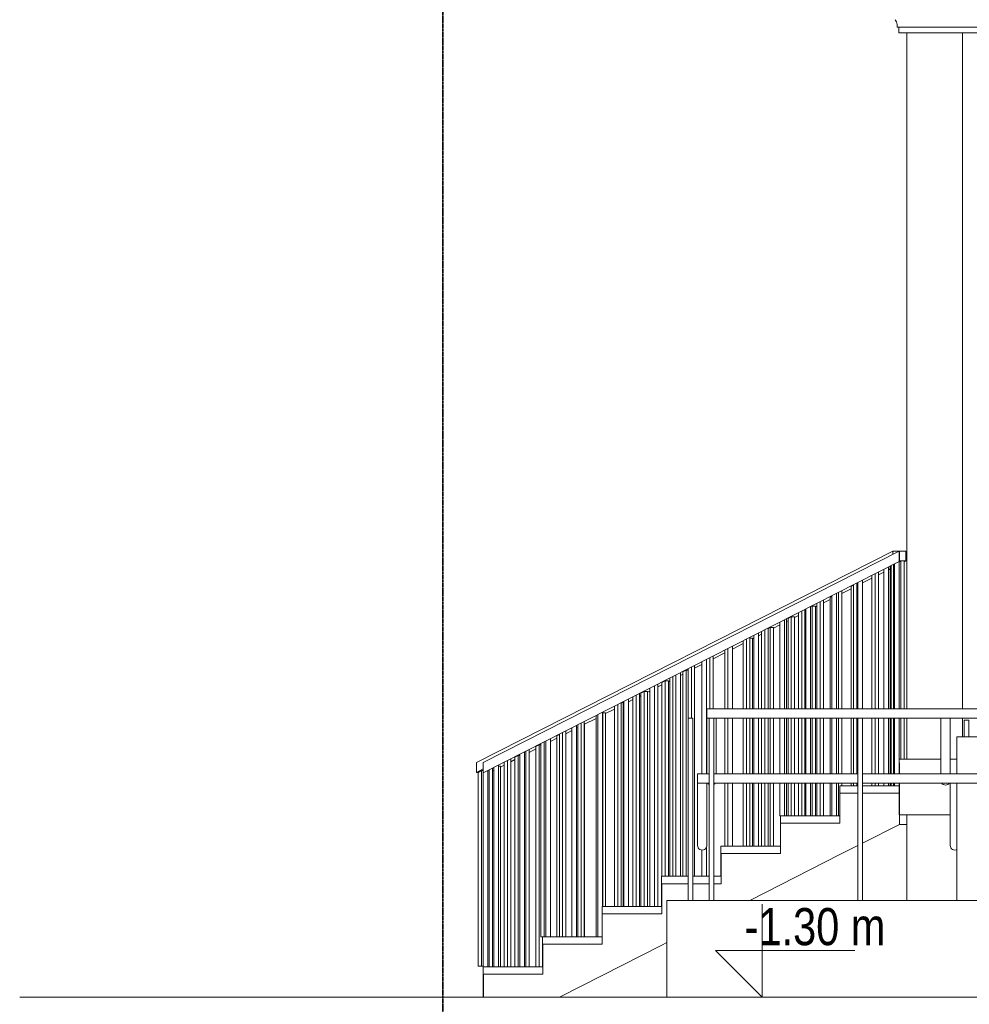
# Model space of a CAD drawing. Header units: millimetres. Extents: x -784 to 360321, y -10607 to 16514.
# Tile 24 of 95: x 141622 to 146735, y -1339 to 3960. Entities that reach past the tile are written whole.
import ezdxf

# ---------------------------------------------------------------- set-up
doc = ezdxf.new("R2010")
doc.units = ezdxf.units.MM
doc.linetypes.add('__FK_przerywana', pattern=[3.2004, 1.6002, -1.6002])
for name, color, linetype, lineweight in [('A-DETL-THIN', 7, 'Continuous', 5), ('A-GENM', 7, 'Continuous', 5), ('C-TOPO', 7, 'Continuous', 5), ('G-ANNO-DIMS', 7, 'Continuous', 5), ('S-COLS-SYMB', 7, 'Continuous', 18)]:
    doc.layers.add(name, color=color, linetype=linetype, lineweight=lineweight)
for name, color, linetype, lineweight, true_color in [('A-FLOR', 7, 'Continuous', 18, 0x7f7f7f), ('A-FLOR-HRAL', 7, 'Continuous', 18, 0x7f7f7f), ('A-WALL', 7, 'Continuous', 18, 0x7f7f7f), ('S-STRS', 7, 'Continuous', 18, 0x7f7f7f)]:
    doc.layers.add(name, color=color, linetype=linetype, lineweight=lineweight, true_color=true_color)
doc.styles.add('Arial_2', font='arial.ttf', dxfattribs={"width": 0.8, "height": 200})

# ---------------------------------------------------------------- blocks, each defined once
blk = doc.blocks.new('Poręcz - 25mm-1636390-Południe')
at = {"layer": 'A-FLOR-HRAL', "color": 7, "lineweight": 5}
for p, q in [((-51143.7, 250.5), (-51143.7, 976.7)), ((-51143.7, -99.5), (-51143.7, 200.5)), ((-51143.7, -162.5), (-51143.7, -149.5))]:
    blk.add_line(p, q, dxfattribs=at)
blk = doc.blocks.new('Poręcz - 25mm-1636388-Południe')
at = {"layer": 'A-FLOR-HRAL', "color": 7, "lineweight": 5}
for p, q in [((-51278.7, 917.2), (-51292.2, 910.3)), ((-51292.2, 250.3), (-51292.2, 910.3)), ((-51292.2, -99.7), (-51292.2, 200.5)), ((-51292.2, -162.5), (-51292.2, -149.5))]:
    blk.add_line(p, q, dxfattribs=at)
blk = doc.blocks.new('Poręcz - 25mm-1636386-Południe')
at = {"layer": 'A-FLOR-HRAL', "color": 7, "lineweight": 5}
for p, q in [((-51394.9, 858.2), (-51405.4, 852.9)), ((-51405.4, 250.4), (-51405.4, 852.9)), ((-51405.4, -99.6), (-51405.4, 200.5)), ((-51405.4, -325), (-51405.4, -149.5))]:
    blk.add_line(p, q, dxfattribs=at)
blk = doc.blocks.new('Poręcz - 25mm-1636384-Południe')
at = {"layer": 'A-FLOR-HRAL', "color": 7, "lineweight": 5}
for p, q in [((-51500.8, 804.4), (-51509.9, 799.8)), ((-51500.8, 250.4), (-51500.8, 804.4)), ((-51483.2, 804.4), (-51500.8, 804.4)), ((-51483.2, 250.4), (-51483.2, 804.4)), ((-51500.8, -99.6), (-51500.8, 200.5)), ((-51483.2, -99.6), (-51483.2, 200.5)), ((-51500.8, -325), (-51500.8, -149.5)), ((-51483.2, -325), (-51483.2, -149.5))]:
    blk.add_line(p, q, dxfattribs=at)
blk = doc.blocks.new('Poręcz - 25mm-1636382-Południe')
at = {"layer": 'A-FLOR-HRAL', "color": 7, "lineweight": 5}
for p, q in [((-51614, 746.9), (-51631.6, 737.9)), ((-51614, 250.4), (-51614, 746.9)), ((-51596.3, 746.9), (-51614, 746.9)), ((-51596.3, 250.4), (-51596.3, 746.9)), ((-51631.6, 250.4), (-51631.6, 737.9)), ((-51631.6, -99.6), (-51631.6, 200.5)), ((-51614, -99.6), (-51614, 200.5)), ((-51596.3, -99.6), (-51596.3, 200.5)), ((-51631.6, -325), (-51631.6, -149.5)), ((-51614, -325), (-51614, -149.5)), ((-51596.3, -325), (-51596.3, -149.5))]:
    blk.add_line(p, q, dxfattribs=at)
blk = doc.blocks.new('Poręcz - 25mm-1636380-Południe')
at = {"layer": 'A-FLOR-HRAL', "color": 7, "lineweight": 5}
for p, q in [((-51727.1, 689.5), (-51738.3, 683.8)), ((-51727.1, 250.4), (-51727.1, 689.5)), ((-51709.4, 689.5), (-51727.1, 689.5)), ((-51709.4, 250.4), (-51709.4, 689.5)), ((-51727.1, -99.6), (-51727.1, 200.5)), ((-51709.4, -99.6), (-51709.4, 200.5)), ((-51727.1, -487.5), (-51727.1, -149.5)), ((-51709.4, -487.5), (-51709.4, -149.5))]:
    blk.add_line(p, q, dxfattribs=at)
blk = doc.blocks.new('Poręcz - 25mm-1636378-Południe')
at = {"layer": 'A-FLOR-HRAL', "color": 7, "lineweight": 5}
for p, q in [((-51822.6, 632), (-51837.3, 632)), ((-51822.6, 250.5), (-51822.6, 632)), ((-51822.6, -99.5), (-51822.6, 200.5)), ((-51822.6, -487.5), (-51822.6, -149.5))]:
    blk.add_line(p, q, dxfattribs=at)
blk = doc.blocks.new('Poręcz - 25mm-1636372-Południe')
at = {"layer": 'A-FLOR-HRAL', "color": 7, "lineweight": 5}
for p, q in [((-52179.7, 459.7), (-52197.3, 450.7)), ((-52197.3, -650), (-52197.3, 450.7)), ((-52179.7, -650), (-52179.7, 459.7)), ((-52169.6, 459.7), (-52179.7, 459.7))]:
    blk.add_line(p, q, dxfattribs=at)
blk = doc.blocks.new('Poręcz - 25mm-1636370-Południe')
at = {"layer": 'A-FLOR-HRAL', "color": 7, "lineweight": 5}
for p, q in [((-52292.8, 402.2), (-52310.5, 393.2)), ((-52310.5, -650), (-52310.5, 393.2)), ((-52292.8, -650), (-52292.8, 402.2)), ((-52275.1, 402.2), (-52292.8, 402.2)), ((-52275.1, -650), (-52275.1, 402.2))]:
    blk.add_line(p, q, dxfattribs=at)
blk = doc.blocks.new('Poręcz - 25mm-1636368-Południe')
at = {"layer": 'A-FLOR-HRAL', "color": 7, "lineweight": 5}
for p, q in [((-52405.9, 344.8), (-52423.6, 335.8)), ((-52423.6, -812.5), (-52423.6, 335.8)), ((-52405.9, -812.5), (-52405.9, 344.8)), ((-52388.2, 344.8), (-52405.9, 344.8)), ((-52388.2, -812.5), (-52388.2, 344.8))]:
    blk.add_line(p, q, dxfattribs=at)
blk = doc.blocks.new('Poręcz - 25mm-1636366-Południe')
at = {"layer": 'A-FLOR-HRAL', "color": 7, "lineweight": 5}
for p, q in [((-52519.1, 287.3), (-52530.2, 281.6)), ((-52519.1, -812.5), (-52519.1, 287.3)), ((-52514.9, 287.3), (-52519.1, 287.3))]:
    blk.add_line(p, q, dxfattribs=at)
blk = doc.blocks.new('Poręcz - 25mm-1636364-Południe')
at = {"layer": 'A-FLOR-HRAL', "color": 7, "lineweight": 5}
for p, q in [((-52614.5, 229.9), (-52629.2, 229.9)), ((-52614.5, -812.5), (-52614.5, 229.9))]:
    blk.add_line(p, q, dxfattribs=at)
blk = doc.blocks.new('Poręcz - 25mm-1636362-Południe')
at = {"layer": 'A-FLOR-HRAL', "color": 7, "lineweight": 5}
blk.add_line((-52727.7, -975), (-52727.7, 172.4), dxfattribs=at)
blk = doc.blocks.new('Poręcz - 25mm-1636360-Południe')
at = {"layer": 'A-FLOR-HRAL', "color": 7, "lineweight": 5}
for p in [(-52862.6, 112.9), (-52876.2, -975)]:
    blk.add_line(p, (-52876.2, 106), dxfattribs=at)
blk = doc.blocks.new('Poręcz - 25mm-1636358-Południe')
at = {"layer": 'A-FLOR-HRAL', "color": 7, "lineweight": 5}
for p, q in [((-52971.6, 57.5), (-52989.3, 48.5)), ((-52971.6, -1137.5), (-52971.6, 57.5)), ((-52961.6, 57.5), (-52971.6, 57.5)), ((-52989.3, -1137.5), (-52989.3, 48.5)), ((-52953.9, -1137.5), (-52953.9, -975))]:
    blk.add_line(p, q, dxfattribs=at)
blk = doc.blocks.new('Poręcz - 25mm-1636356-Południe')
at = {"layer": 'A-FLOR-HRAL', "color": 7, "lineweight": 5}
for p, q in [((-53084.7, 0), (-53102.4, -8.9)), ((-53084.7, -1137.5), (-53084.7, 0)), ((-53074.9, 0), (-53084.7, 0)), ((-53102.4, -1137.5), (-53102.4, -8.9))]:
    blk.add_line(p, q, dxfattribs=at)
blk = doc.blocks.new('Poręcz - 25mm-1636354-Południe')
at = {"layer": 'A-FLOR-HRAL', "color": 7, "lineweight": 5}
for p, q in [((-53215.6, -1137.5), (-53215.6, -66.4)), ((-53180.2, -57.4), (-53189.9, -57.4)), ((-53180.2, -1137.5), (-53180.2, -57.4))]:
    blk.add_line(p, q, dxfattribs=at)
blk = doc.blocks.new('Poręcz - 25mm-1636352-Południe')
at = {"layer": 'A-FLOR-HRAL', "color": 7, "lineweight": 5}
for p, q in [((-51023.3, 1046.9), (-51032.4, 1042.2)), ((-51023.3, 250.5), (-51023.3, 1046.9)), ((-51005.6, 1046.9), (-51023.3, 1046.9)), ((-51005.6, 250.5), (-51005.6, 1046.9)), ((-51023.3, -20), (-51023.3, 200.5)), ((-51005.6, -20), (-51005.6, 200.5))]:
    blk.add_line(p, q, dxfattribs=at)
blk = doc.blocks.new('Poręcz - Poręcz-1636318-Południe')
for name in ['Poręcz - 25mm-1636352-Południe', 'Poręcz - 25mm-1636390-Południe', 'Poręcz - 25mm-1636388-Południe', 'Poręcz - 25mm-1636386-Południe', 'Poręcz - 25mm-1636384-Południe', 'Poręcz - 25mm-1636382-Południe', 'Poręcz - 25mm-1636380-Południe', 'Poręcz - 25mm-1636378-Południe', 'Poręcz - 25mm-1636372-Południe', 'Poręcz - 25mm-1636370-Południe', 'Poręcz - 25mm-1636368-Południe', 'Poręcz - 25mm-1636366-Południe', 'Poręcz - 25mm-1636364-Południe', 'Poręcz - 25mm-1636362-Południe', 'Poręcz - 25mm-1636360-Południe', 'Poręcz - 25mm-1636358-Południe', 'Poręcz - 25mm-1636356-Południe', 'Poręcz - 25mm-1636354-Południe']:
    blk.add_blockref(name, (0, 0))
blk = doc.blocks.new('Typ poręczy górnej - Górna poręcz_wewnętrzny_-1636328-Południe')
at = {"layer": 'A-FLOR-HRAL', "color": 7, "lineweight": 5}
for p, q in [((-50996.8, 1100), (-51032.1, 1100)), ((-51032.1, 1100), (-51032.1, 1046.9)), ((-50996.8, 1046.9), (-50996.8, 1100)), ((-51032.1, 1046.9), (-50996.8, 1046.9)), ((-50996.8, 1046.9), (-51005.6, 1042.4)), ((-51179.7, 954), (-51229.9, 928.5)), ((-51114.9, 986.9), (-51143.7, 972.2)), ((-51080.7, 1004.3), (-51089.9, 999.6)), ((-51292.2, 896.8), (-51342.3, 871.4)), ((-51476.6, 803.2), (-51483.2, 799.9)), ((-51405.4, 839.4), (-51441.3, 821.1)), ((-51575.6, 752.9), (-51596.3, 742.4)), ((-51534.9, 773.6), (-51540.3, 770.9)), ((-51674.9, 702.5), (-51709.4, 685)), ((-51631.6, 724.5), (-51639.3, 720.6)), ((-51773.6, 652.4), (-51789.9, 644.1)), ((-51872.6, 602.1), (-51929.9, 573)), ((-51814.9, 631.4), (-51822.6, 627.5)), ((-51971.6, 551.8), (-52035.3, 519.5)), ((-52094.9, 489.2), (-52134.3, 469.2)), ((-52197.3, 437.2), (-52209.9, 430.8)), ((-52310.5, 379.8), (-52332.2, 368.7)), ((-52268.6, 401), (-52274.1, 398.2)), ((-52423.6, 322.3), (-52431.2, 318.4)), ((-52374.9, 347), (-52388.2, 340.3)), ((-52466.6, 300.5), (-52489.9, 288.6)), ((-52565.6, 250.2), (-52614.5, 225.4)), ((-52664.6, 199.9), (-52727.7, 167.9)), ((-52794.9, 133.8), (-52827.2, 117.4)), ((-52763.6, 149.7), (-52769.9, 146.5)), ((-52876.2, 92.5), (-52909.9, 75.4)), ((-52989.3, 35.1), (-53025.2, 16.8)), ((-53159.6, -51.4), (-53180.2, -61.9)), ((-53102.4, -22.4), (-53124.2, -33.5)), ((-53215.6, -79.9), (-53223.2, -83.7))]:
    blk.add_line(p, q, dxfattribs=at)
blk = doc.blocks.new('Poręcz - 25mm-1723114-Południe')
at = {"layer": 'A-FLOR-HRAL', "color": 7, "lineweight": 5}
for p, q in [((-51089.9, 250.5), (-51089.9, 1014.7)), ((-51114.9, 250.5), (-51114.9, 1002)), ((-51114.9, -99.5), (-51114.9, 200.5)), ((-51089.9, -99.5), (-51089.9, 200.5)), ((-51114.9, -162.5), (-51114.9, -149.5)), ((-51089.9, -162.5), (-51089.9, -149.5))]:
    blk.add_line(p, q, dxfattribs=at)
blk = doc.blocks.new('Poręcz - 25mm-1723112-Południe')
at = {"layer": 'A-FLOR-HRAL', "color": 7, "lineweight": 5}
for p, q in [((-51254.9, 250.3), (-51254.9, 930.9)), ((-51229.9, 250.3), (-51229.9, 943.6)), ((-51229.9, -99.7), (-51229.9, 200.5)), ((-51229.9, -162.5), (-51229.9, -149.5))]:
    blk.add_line(p, q, dxfattribs=at)
blk = doc.blocks.new('Poręcz - 25mm-1723110-Południe')
at = {"layer": 'A-FLOR-HRAL', "color": 7, "lineweight": 5}
for p, q in [((-51394.9, 250.4), (-51394.9, 859.8)), ((-51369.9, 250.4), (-51369.9, 872.5)), ((-51394.9, -99.6), (-51394.9, 200.5)), ((-51369.9, -99.7), (-51369.9, 200.5)), ((-51394.9, -325), (-51394.9, -149.5)), ((-51369.9, -325), (-51369.9, -149.5))]:
    blk.add_line(p, q, dxfattribs=at)
blk = doc.blocks.new('Poręcz - 25mm-1723108-Południe')
at = {"layer": 'A-FLOR-HRAL', "color": 7, "lineweight": 5}
for p, q in [((-51509.9, 250.4), (-51509.9, 801.4)), ((-51534.9, 250.4), (-51534.9, 788.7)), ((-51534.9, -99.6), (-51534.9, 200.5)), ((-51509.9, -99.6), (-51509.9, 200.5)), ((-51534.9, -325), (-51534.9, -149.5)), ((-51509.9, -325), (-51509.9, -149.5))]:
    blk.add_line(p, q, dxfattribs=at)
blk = doc.blocks.new('Poręcz - 25mm-1723106-Południe')
at = {"layer": 'A-FLOR-HRAL', "color": 7, "lineweight": 5}
for p, q in [((-51674.9, 250.4), (-51674.9, 717.7)), ((-51649.9, 250.4), (-51649.9, 730.3)), ((-51674.9, -99.6), (-51674.9, 200.5)), ((-51649.9, -99.6), (-51649.9, 200.5)), ((-51674.9, -325), (-51674.9, -149.5)), ((-51649.9, -325), (-51649.9, -149.5)), ((-51674.9, -325), (-51672.4, -325))]:
    blk.add_line(p, q, dxfattribs=at)
blk = doc.blocks.new('Poręcz - 25mm-1723104-Południe')
at = {"layer": 'A-FLOR-HRAL', "color": 7, "lineweight": 5}
for p, q in [((-51814.9, 250.5), (-51814.9, 646.6)), ((-51789.9, 250.5), (-51789.9, 659.3)), ((-51814.9, -99.5), (-51814.9, 200.5)), ((-51789.9, -99.5), (-51789.9, 200.5)), ((-51814.9, -487.5), (-51814.9, -149.5)), ((-51789.9, -487.5), (-51789.9, -149.5))]:
    blk.add_line(p, q, dxfattribs=at)
blk = doc.blocks.new('Poręcz - 25mm-1723102-Południe')
at = {"layer": 'A-FLOR-HRAL', "color": 7, "lineweight": 5}
for p, q in [((-51929.9, 250.5), (-51929.9, 588.2)), ((-51954.9, 250.5), (-51954.9, 575.5)), ((-51954.9, -99.5), (-51954.9, 200.5)), ((-51929.9, -99.5), (-51929.9, 200.5)), ((-51954.9, -487.5), (-51954.9, -149.5)), ((-51929.9, -487.5), (-51929.9, -149.5))]:
    blk.add_line(p, q, dxfattribs=at)
blk = doc.blocks.new('Poręcz - 25mm-1723100-Południe')
at = {"layer": 'A-FLOR-HRAL', "color": 7, "lineweight": 5}
for p, q in [((-52094.9, -99.5), (-52094.9, 504.4)), ((-52069.9, -99.5), (-52069.9, 517.1)), ((-52094.9, -650), (-52094.9, -509)), ((-52069.9, -650), (-52069.9, -492.2))]:
    blk.add_line(p, q, dxfattribs=at)
blk = doc.blocks.new('Poręcz - 25mm-1723098-Południe')
at = {"layer": 'A-FLOR-HRAL', "color": 7, "lineweight": 5}
for p, q in [((-52234.9, -650), (-52234.9, 433.3)), ((-52209.9, -650), (-52209.9, 446))]:
    blk.add_line(p, q, dxfattribs=at)
blk = doc.blocks.new('Poręcz - 25mm-1723096-Południe')
at = {"layer": 'A-FLOR-HRAL', "color": 7, "lineweight": 5}
for p, q in [((-52349.9, -812.5), (-52349.9, 374.9)), ((-52374.9, -812.5), (-52374.9, 362.2))]:
    blk.add_line(p, q, dxfattribs=at)
blk = doc.blocks.new('Poręcz - 25mm-1723094-Południe')
at = {"layer": 'A-FLOR-HRAL', "color": 7, "lineweight": 5}
for p, q in [((-52514.9, -812.5), (-52514.9, 291.1)), ((-52489.9, -812.5), (-52489.9, 303.8))]:
    blk.add_line(p, q, dxfattribs=at)
blk = doc.blocks.new('Poręcz - 25mm-1723092-Południe')
at = {"layer": 'A-FLOR-HRAL', "color": 7, "lineweight": 5}
for p, q in [((-52654.9, -975), (-52654.9, 220)), ((-52629.9, -812.5), (-52629.9, 232.7))]:
    blk.add_line(p, q, dxfattribs=at)
blk = doc.blocks.new('Poręcz - 25mm-1723090-Południe')
at = {"layer": 'A-FLOR-HRAL', "color": 7, "lineweight": 5}
for p, q in [((-52769.9, -975), (-52769.9, 161.6)), ((-52794.9, -975), (-52794.9, 148.9))]:
    blk.add_line(p, q, dxfattribs=at)
blk = doc.blocks.new('Poręcz - 25mm-1723088-Południe')
at = {"layer": 'A-FLOR-HRAL', "color": 7, "lineweight": 5}
for p, q in [((-52934.9, -975), (-52934.9, 77.8)), ((-52909.9, -975), (-52909.9, 90.5))]:
    blk.add_line(p, q, dxfattribs=at)
blk = doc.blocks.new('Poręcz - 25mm-1723086-Południe')
at = {"layer": 'A-FLOR-HRAL', "color": 7, "lineweight": 5}
for p, q in [((-53074.9, -1137.5), (-53074.9, 6.7)), ((-53049.9, -1137.5), (-53049.9, 19.4))]:
    blk.add_line(p, q, dxfattribs=at)
blk = doc.blocks.new('Poręcz - 25mm-1723084-Południe')
at = {"layer": 'A-FLOR-HRAL', "color": 7, "lineweight": 5}
for p, q in [((-53189.9, -1137.5), (-53189.9, -51.7)), ((-53214.9, -1137.5), (-53214.9, -64.4))]:
    blk.add_line(p, q, dxfattribs=at)
blk = doc.blocks.new('Poręcz - 25mm-1723082-Południe')
at = {"layer": 'A-FLOR-HRAL', "color": 7, "lineweight": 5}
for p, q in [((-51057.4, 250.5), (-51057.4, 1031.2)), ((-51032.4, 250.5), (-51032.4, 1043.9)), ((-51057.4, -99.5), (-51057.4, 200.5)), ((-51032.4, -20), (-51032.4, 200.5)), ((-51057.4, -162.5), (-51057.4, -149.5))]:
    blk.add_line(p, q, dxfattribs=at)
blk = doc.blocks.new('Poręcz - 25mm-1723080-Południe')
at = {"layer": 'A-FLOR-HRAL', "color": 7, "lineweight": 5}
for p, q in [((-53272.4, -1137.5), (-53272.4, -93.6)), ((-53247.4, -1137.5), (-53247.4, -80.9))]:
    blk.add_line(p, q, dxfattribs=at)
blk = doc.blocks.new('Poręcz - Poręcz-1637198-Południe')
for name in ['Poręcz - 25mm-1723114-Południe', 'Poręcz - 25mm-1723082-Południe', 'Poręcz - 25mm-1723112-Południe', 'Poręcz - 25mm-1723110-Południe', 'Poręcz - 25mm-1723108-Południe', 'Poręcz - 25mm-1723106-Południe', 'Poręcz - 25mm-1723104-Południe', 'Poręcz - 25mm-1723102-Południe', 'Poręcz - 25mm-1723100-Południe', 'Poręcz - 25mm-1723098-Południe', 'Poręcz - 25mm-1723096-Południe', 'Poręcz - 25mm-1723094-Południe', 'Poręcz - 25mm-1723092-Południe', 'Poręcz - 25mm-1723090-Południe', 'Poręcz - 25mm-1723088-Południe', 'Poręcz - 25mm-1723086-Południe', 'Poręcz - 25mm-1723084-Południe', 'Poręcz - 25mm-1723080-Południe']:
    blk.add_blockref(name, (0, 0))
blk = doc.blocks.new('Poręcz - 25mm-1637449-Południe')
at = {"layer": 'A-FLOR-HRAL', "color": 7, "lineweight": 5}
for p, q in [((-51080.7, 1019.4), (-51080.7, 250.5)), ((-51063, 250.5), (-51063, 1028.4)), ((-51080.7, 200.5), (-51080.7, -99.5)), ((-51063, -99.5), (-51063, 200.5)), ((-51080.7, -149.5), (-51080.7, -162.5)), ((-51063, -162.5), (-51063, -149.5))]:
    blk.add_line(p, q, dxfattribs=at)
blk = doc.blocks.new('Poręcz - 25mm-1637275-Południe')
at = {"layer": 'A-FLOR-HRAL', "color": 7, "lineweight": 5}
for p, q in [((-51179.7, 969.1), (-51179.7, 250.5)), ((-51162, 250.5), (-51162, 978.1)), ((-51144.3, 250.5), (-51144.3, 987.1)), ((-51179.7, 200.5), (-51179.7, -99.5)), ((-51162, -99.5), (-51162, 200.5)), ((-51144.3, -99.5), (-51144.3, 200.5)), ((-51179.7, -149.5), (-51179.7, -162.5)), ((-51162, -162.5), (-51162, -149.5)), ((-51144.3, -162.5), (-51144.3, -149.5))]:
    blk.add_line(p, q, dxfattribs=at)
blk = doc.blocks.new('Poręcz - 25mm-1637273-Południe')
at = {"layer": 'A-FLOR-HRAL', "color": 7, "lineweight": 5}
for p, q in [((-51278.7, 918.9), (-51278.7, 250.3)), ((-51261, 250.3), (-51261, 927.9)), ((-51278.7, 200.5), (-51278.7, -99.7)), ((-51261, -99.7), (-51261, 200.5)), ((-51278.7, -149.5), (-51278.7, -162.5)), ((-51261, -162.5), (-51261, -149.5))]:
    blk.add_line(p, q, dxfattribs=at)
blk = doc.blocks.new('Poręcz - 25mm-1637447-Południe')
at = {"layer": 'A-FLOR-HRAL', "color": 7, "lineweight": 5}
for p, q in [((-51360, 250.4), (-51360, 877.6)), ((-51342.3, 250.3), (-51342.3, 886.6)), ((-51360, -99.7), (-51360, 200.5)), ((-51342.3, -99.7), (-51342.3, 200.5)), ((-51360, -325), (-51360, -149.5)), ((-51342.3, -162.5), (-51342.3, -149.5))]:
    blk.add_line(p, q, dxfattribs=at)
blk = doc.blocks.new('Poręcz - 25mm-1637269-Południe')
at = {"layer": 'A-FLOR-HRAL', "color": 7, "lineweight": 5}
for p, q in [((-51476.6, 818.3), (-51476.6, 250.4)), ((-51459, 250.4), (-51459, 827.3)), ((-51441.3, 250.4), (-51441.3, 836.3)), ((-51476.6, 200.5), (-51476.6, -99.6)), ((-51459, -99.6), (-51459, 200.5)), ((-51441.3, -99.6), (-51441.3, 200.5)), ((-51476.6, -149.5), (-51476.6, -325)), ((-51459, -325), (-51459, -149.5)), ((-51441.3, -325), (-51441.3, -149.5))]:
    blk.add_line(p, q, dxfattribs=at)
blk = doc.blocks.new('Poręcz - 25mm-1637267-Południe')
at = {"layer": 'A-FLOR-HRAL', "color": 7, "lineweight": 5}
for p, q in [((-51575.6, 768.1), (-51575.6, 250.4)), ((-51558, 250.4), (-51558, 777)), ((-51540.3, 250.4), (-51540.3, 786)), ((-51575.6, 200.5), (-51575.6, -99.6)), ((-51558, -99.6), (-51558, 200.5)), ((-51540.3, -99.6), (-51540.3, 200.5)), ((-51575.6, -149.5), (-51575.6, -325)), ((-51558, -325), (-51558, -149.5)), ((-51540.3, -325), (-51540.3, -149.5))]:
    blk.add_line(p, q, dxfattribs=at)
blk = doc.blocks.new('Poręcz - 25mm-1637265-Południe')
at = {"layer": 'A-FLOR-HRAL', "color": 7, "lineweight": 5}
for p, q in [((-51639.3, 250.4), (-51639.3, 735.7)), ((-51639.3, -99.6), (-51639.3, 200.5)), ((-51639.3, -325), (-51639.3, -149.5))]:
    blk.add_line(p, q, dxfattribs=at)
blk = doc.blocks.new('Poręcz - 25mm-1637263-Południe')
at = {"layer": 'A-FLOR-HRAL', "color": 7, "lineweight": 5}
for p, q in [((-51773.6, 667.5), (-51773.6, 250.5)), ((-51756, 250.5), (-51756, 676.5)), ((-51738.3, 250.5), (-51738.3, 685.5)), ((-51773.6, 200.5), (-51773.6, -99.5)), ((-51756, -99.6), (-51756, 200.5)), ((-51738.3, -99.6), (-51738.3, 200.5)), ((-51773.6, -149.5), (-51773.6, -487.5)), ((-51756, -487.5), (-51756, -149.5)), ((-51738.3, -487.5), (-51738.3, -149.5))]:
    blk.add_line(p, q, dxfattribs=at)
blk = doc.blocks.new('Poręcz - 25mm-1637261-Południe')
at = {"layer": 'A-FLOR-HRAL', "color": 7, "lineweight": 5}
for p, q in [((-51872.6, 617.3), (-51872.6, 250.5)), ((-51854.9, 250.5), (-51854.9, 626.2)), ((-51837.3, 250.5), (-51837.3, 635.2)), ((-51872.6, 200.5), (-51872.6, -99.5)), ((-51854.9, -99.5), (-51854.9, 200.5)), ((-51837.3, -99.5), (-51837.3, 200.5)), ((-51872.6, -149.5), (-51872.6, -487.5)), ((-51854.9, -487.5), (-51854.9, -149.5)), ((-51837.3, -487.5), (-51837.3, -149.5))]:
    blk.add_line(p, q, dxfattribs=at)
blk = doc.blocks.new('Poręcz - 25mm-1637259-Południe')
at = {"layer": 'A-FLOR-HRAL', "color": 7, "lineweight": 5}
for p, q in [((-51971.6, 567), (-51971.6, 250.5)), ((-51971.6, 200.5), (-51971.6, -99.5)), ((-51971.6, -149.5), (-51971.6, -487.5))]:
    blk.add_line(p, q, dxfattribs=at)
blk = doc.blocks.new('Poręcz - 25mm-1637257-Południe')
at = {"layer": 'A-FLOR-HRAL', "color": 7, "lineweight": 5}
for p, q in [((-52035.3, 250.5), (-52035.3, 534.7)), ((-52052.9, 250.5), (-52052.9, 525.7))]:
    blk.add_line(p, q, dxfattribs=at)
blk = doc.blocks.new('Poręcz - 25mm-1637255-Południe')
at = {"layer": 'A-FLOR-HRAL', "color": 7, "lineweight": 5}
for p, q in [((-52134.3, -650), (-52134.3, 484.4)), ((-52169.6, 466.4), (-52169.6, -650)), ((-52151.9, 200.5), (-52151.9, 475.4))]:
    blk.add_line(p, q, dxfattribs=at)
blk = doc.blocks.new('Poręcz - 25mm-1637253-Południe')
at = {"layer": 'A-FLOR-HRAL', "color": 7, "lineweight": 5}
for p, q in [((-52250.9, -650), (-52250.9, 425.1)), ((-52268.6, 416.2), (-52268.6, -650))]:
    blk.add_line(p, q, dxfattribs=at)
blk = doc.blocks.new('Poręcz - 25mm-1637251-Południe')
at = {"layer": 'A-FLOR-HRAL', "color": 7, "lineweight": 5}
blk.add_line((-52332.2, -812.5), (-52332.2, 383.9), dxfattribs=at)
blk = doc.blocks.new('Poręcz - 25mm-1637249-Południe')
at = {"layer": 'A-FLOR-HRAL', "color": 7, "lineweight": 5}
for p, q in [((-52448.9, -812.5), (-52448.9, 324.6)), ((-52431.2, -812.5), (-52431.2, 333.6)), ((-52466.6, 315.6), (-52466.6, -812.5))]:
    blk.add_line(p, q, dxfattribs=at)
blk = doc.blocks.new('Poręcz - 25mm-1637247-Południe')
at = {"layer": 'A-FLOR-HRAL', "color": 7, "lineweight": 5}
for p, q in [((-52565.6, 265.4), (-52565.6, -812.5)), ((-52547.9, -812.5), (-52547.9, 274.3)), ((-52530.2, -812.5), (-52530.2, 283.3))]:
    blk.add_line(p, q, dxfattribs=at)
blk = doc.blocks.new('Poręcz - 25mm-1637445-Południe')
at = {"layer": 'A-FLOR-HRAL', "color": 7, "lineweight": 5}
for p, q in [((-52664.6, 215.1), (-52664.6, -975)), ((-52629.2, -812.5), (-52629.2, 233))]:
    blk.add_line(p, q, dxfattribs=at)
blk = doc.blocks.new('Poręcz - 25mm-1637243-Południe')
at = {"layer": 'A-FLOR-HRAL', "color": 7, "lineweight": 5}
for p, q in [((-52763.6, 164.8), (-52763.6, -975)), ((-52745.9, -975), (-52745.9, 173.8)), ((-52728.2, -975), (-52728.2, 182.8))]:
    blk.add_line(p, q, dxfattribs=at)
blk = doc.blocks.new('Poręcz - 25mm-1637241-Południe')
at = {"layer": 'A-FLOR-HRAL', "color": 7, "lineweight": 5}
for p, q in [((-52862.6, 114.5), (-52862.6, -975)), ((-52844.9, -975), (-52844.9, 123.5)), ((-52827.2, -975), (-52827.2, 132.5))]:
    blk.add_line(p, q, dxfattribs=at)
blk = doc.blocks.new('Poręcz - 25mm-1637239-Południe')
at = {"layer": 'A-FLOR-HRAL', "color": 7, "lineweight": 5}
for p, q in [((-52961.6, 64.3), (-52961.6, -975)), ((-52943.9, -975), (-52943.9, 73.3)), ((-52952.4, -975), (-52961.6, -975))]:
    blk.add_line(p, q, dxfattribs=at)
blk = doc.blocks.new('Poręcz - 25mm-1637237-Południe')
at = {"layer": 'A-FLOR-HRAL', "color": 7, "lineweight": 5}
for p, q in [((-53042.9, -1137.5), (-53042.9, 23)), ((-53025.2, -1137.5), (-53025.2, 32))]:
    blk.add_line(p, q, dxfattribs=at)
blk = doc.blocks.new('Poręcz - 25mm-1637235-Południe')
at = {"layer": 'A-FLOR-HRAL', "color": 7, "lineweight": 5}
for p, q in [((-53159.6, -36.3), (-53159.6, -1137.5)), ((-53141.9, -1137.5), (-53141.9, -27.3)), ((-53124.2, -1137.5), (-53124.2, -18.3))]:
    blk.add_line(p, q, dxfattribs=at)
blk = doc.blocks.new('Poręcz - 25mm-1637233-Południe')
at = {"layer": 'A-FLOR-HRAL', "color": 7, "lineweight": 5}
for p, q in [((-53240.9, -1137.5), (-53240.9, -77.6)), ((-53223.2, -1137.5), (-53223.2, -68.6))]:
    blk.add_line(p, q, dxfattribs=at)
blk = doc.blocks.new('Poręcz - 25mm-V147-Południe')
at = {"layer": 'A-FLOR-HRAL', "color": 7, "lineweight": 5}
for p, q in [((-51076.9, 1021.3), (-51076.9, 250.5)), ((-51059.2, 250.5), (-51059.2, 1030.3)), ((-51076.9, 200.5), (-51076.9, -99.5)), ((-51059.2, -99.5), (-51059.2, 200.5)), ((-51076.9, -149.5), (-51076.9, -162.5)), ((-51059.2, -162.5), (-51059.2, -149.5))]:
    blk.add_line(p, q, dxfattribs=at)
blk = doc.blocks.new('Poręcz - 25mm-1636350-Południe')
at = {"layer": 'A-FLOR-HRAL', "color": 7, "lineweight": 5}
for p, q in [((-53299.2, -90.6), (-53281.5, -81.6)), ((-53299.2, -90.6), (-53299.2, -1133)), ((-53281.5, -81.6), (-53272.4, -81.6)), ((-53281.5, -1133), (-53281.5, -81.6)), ((-53281.5, -1133), (-53299.2, -1133)), ((-53272.4, -1133), (-53281.5, -1133))]:
    blk.add_line(p, q, dxfattribs=at)
blk = doc.blocks.new('Poręcz - Poręcz-1637202-Południe')
for name in ['Poręcz - 25mm-1637449-Południe', 'Poręcz - 25mm-V147-Południe', 'Poręcz - 25mm-1637275-Południe', 'Poręcz - 25mm-1637273-Południe', 'Poręcz - 25mm-1637447-Południe', 'Poręcz - 25mm-1637269-Południe', 'Poręcz - 25mm-1637267-Południe', 'Poręcz - 25mm-1637265-Południe', 'Poręcz - 25mm-1637263-Południe', 'Poręcz - 25mm-1637261-Południe', 'Poręcz - 25mm-1637257-Południe', 'Poręcz - 25mm-1637259-Południe', 'Poręcz - 25mm-1637255-Południe', 'Poręcz - 25mm-1637253-Południe', 'Poręcz - 25mm-1637251-Południe', 'Poręcz - 25mm-1637249-Południe', 'Poręcz - 25mm-1637247-Południe', 'Poręcz - 25mm-1637445-Południe', 'Poręcz - 25mm-1637243-Południe', 'Poręcz - 25mm-1637241-Południe', 'Poręcz - 25mm-1637239-Południe', 'Poręcz - 25mm-1637237-Południe', 'Poręcz - 25mm-1637235-Południe', 'Poręcz - 25mm-1636350-Południe', 'Poręcz - 25mm-1637233-Południe']:
    blk.add_blockref(name, (0, 0))
blk = doc.blocks.new('Typ poręczy górnej - Górna poręcz_wewnętrzny_-1637208-Południe')
at = {"layer": 'A-FLOR-HRAL', "color": 7, "lineweight": 5}
for p, q in [((-51032.4, 1100), (-53272.4, -37.5)), ((-51032.4, 1100), (-51032.4, 1043.9)), ((-51032.4, 1043.9), (-53272.4, -93.6)), ((-53272.4, -93.6), (-53272.4, -37.5))]:
    blk.add_line(p, q, dxfattribs=at)
blk = doc.blocks.new('Typ poręczy górnej - Górna poręcz_wewnętrzny_-1637219-Południe')
at = {"layer": 'A-FLOR-HRAL', "color": 7, "lineweight": 5}
for p, q in [((-51068.1, 1100), (-53308.1, -37.5)), ((-51032.7, 1100), (-51068.1, 1100)), ((-51068.1, 1100), (-51068.1, 1081.9)), ((-53308.1, -90.6), (-53308.1, -37.5)), ((-53272.4, -72.5), (-53308.1, -90.6)), ((-53299.2, -90.6), (-53308.1, -90.6))]:
    blk.add_line(p, q, dxfattribs=at)
blk = doc.blocks.new('Modele ogólne 1 - Modele ogólne 1-1641072-Południe')
at = {"layer": 'A-GENM'}
for p, q in [((-48433.4, 3920), (-51044.4, 3920)), ((-51034.4, 3890), (-51034.4, 3920)), ((-48423.4, 3890), (-51034.4, 3890))]:
    blk.add_line(p, q, dxfattribs=at)
blk.add_open_spline([(-51044.4, 3920), (-51043.8, 3924.7), (-51043.8, 3934.1), (-51047.3, 3947.8), (-51051.7, 3956.2), (-51054.4, 3960)], degree=3, dxfattribs=at)
blk = doc.blocks.new('Poręcz - ARC_BALUSTRADE_SQUARE_25mm-V151-Południe')
at = {"layer": 'A-FLOR-HRAL', "color": 7, "lineweight": 5}
for p, q in [((-50683.4, 189.3), (-50683.4, 100)), ((-50658.4, 189.3), (-50683.4, 189.3)), ((-50658.4, 100), (-50658.4, 189.3))]:
    blk.add_line(p, q, dxfattribs=at)
blk = doc.blocks.new('Poręcz - Poręcz-1724559-Południe')
at = {"layer": 'A-FLOR-HRAL', "color": 7, "lineweight": 5}
for p, q in [((-50808.4, 200.5), (-50808.4, -99.5)), ((-50758.4, -99.5), (-50758.4, 200.5)), ((-50758.4, -149.5), (-50758.4, -484.1))]:
    blk.add_line(p, q, dxfattribs=at)
at = {"layer": 'A-FLOR-HRAL', "color": 7, "lineweight": 5, "flags": 128}
for points in [[(-50763.8, -149.6), (-50765.7, -151.8), (-50770.9, -155.8), (-50776.9, -158.3), (-50783.4, -159.2), (-50789.9, -158.3), (-50795.9, -155.8), (-50801.1, -151.8), (-50803.1, -149.6)], [(-50723.3, -507), (-50726.9, -508.3), (-50733.4, -509.2), (-50739.9, -508.3), (-50745.9, -505.8), (-50751.1, -501.8), (-50755.1, -496.6), (-50757.6, -490.6), (-50758.4, -484.1)]]:
    blk.add_lwpolyline(points, dxfattribs=at)
blk.add_blockref('Poręcz - ARC_BALUSTRADE_SQUARE_25mm-V151-Południe', (0, 0))
blk = doc.blocks.new('Poręcz - Poręcz-1734807-Południe')
at = {"layer": 'A-FLOR-HRAL', "color": 7, "lineweight": 5}
for p, q in [((-52068.4, 200.5), (-52068.4, -99.5)), ((-52018.4, -99.5), (-52018.4, 200.5)), ((-52118.4, -149.5), (-52118.4, -484.1)), ((-52068.4, -484.1), (-52068.4, -149.5))]:
    blk.add_line(p, q, dxfattribs=at)
at = {"layer": 'A-FLOR-HRAL', "color": 7, "lineweight": 5, "flags": 128}
for points in [[(-52055.9, -155.8), (-52061.1, -151.8), (-52063.1, -149.6)], [(-52023.8, -149.6), (-52025.7, -151.8), (-52030.9, -155.8)], [(-52068.4, -484.1), (-52069.3, -490.6), (-52071.8, -496.6), (-52075.7, -501.8), (-52080.9, -505.8), (-52086.9, -508.3), (-52093.4, -509.2), (-52099.9, -508.3), (-52105.9, -505.8), (-52111.1, -501.8), (-52115.1, -496.6), (-52117.6, -490.6), (-52118.4, -484.1)]]:
    blk.add_lwpolyline(points, dxfattribs=at)
blk = doc.blocks.new('Poręcz - ARC_BALUSTRADE_SQUARE_25mm-V153-Południe')
at = {"layer": 'A-FLOR-HRAL', "color": 7, "lineweight": 5}
for p, q in [((-48743.4, 200.5), (-48743.4, -779.5)), ((-48718.4, 200.5), (-48743.4, 200.5)), ((-48718.4, -779.5), (-48718.4, 200.5))]:
    blk.add_line(p, q, dxfattribs=at)
blk = doc.blocks.new('Poręcz - ARC_BALUSTRADE_SQUARE_25mm-V154-Południe')
at = {"layer": 'A-FLOR-HRAL', "color": 7, "lineweight": 5}
for p, q in [((-48855.9, -779.5), (-48855.9, 200.5)), ((-48830.9, 200.5), (-48855.9, 200.5)), ((-48830.9, -779.5), (-48830.9, 200.5))]:
    blk.add_line(p, q, dxfattribs=at)
blk = doc.blocks.new('Poręcz - ARC_BALUSTRADE_SQUARE_25mm-V155-Południe')
at = {"layer": 'A-FLOR-HRAL', "color": 7, "lineweight": 5}
for p, q in [((-52168.4, -779.5), (-52168.4, 200.5)), ((-52143.4, 200.5), (-52168.4, 200.5)), ((-52143.4, -779.5), (-52143.4, 200.5))]:
    blk.add_line(p, q, dxfattribs=at)
blk = doc.blocks.new('Poręcz - Poręcz-1734916-Południe')
at = {"layer": 'A-FLOR-HRAL', "color": 7, "lineweight": 5}
for p, q in [((-48868.4, 250.5), (-52068.4, 250.5)), ((-52068.4, 250.5), (-52068.4, 225.5)), ((-52068.4, 225.5), (-52068.4, 200.5)), ((-48868.4, 225.5), (-48868.4, 250.5)), ((-48868.4, 200.5), (-48868.4, 225.5)), ((-52068.4, 200.5), (-52055.9, 200.5)), ((-52030.9, 200.5), (-51255.9, 200.5)), ((-51230.9, 200.5), (-50455.9, 200.5)), ((-50430.9, 200.5), (-49655.9, 200.5)), ((-49630.9, 200.5), (-48868.4, 200.5)), ((-52055.9, -99.5), (-52118.4, -99.5)), ((-52118.4, -99.5), (-52118.4, -124.5)), ((-51255.9, -99.5), (-52030.9, -99.5)), ((-50455.9, -99.5), (-51230.9, -99.5)), ((-49655.9, -99.5), (-50430.9, -99.5)), ((-48855.9, -99.5), (-49630.9, -99.5)), ((-48818.4, -99.5), (-48830.9, -99.5)), ((-48818.4, -124.5), (-48818.4, -99.5)), ((-52118.4, -124.5), (-52118.4, -149.5)), ((-52118.4, -149.5), (-52055.9, -149.5)), ((-52030.9, -149.5), (-51255.9, -149.5)), ((-51230.9, -149.5), (-50455.9, -149.5)), ((-50430.9, -149.5), (-49655.9, -149.5)), ((-49630.9, -149.5), (-48855.9, -149.5)), ((-48830.9, -149.5), (-48818.4, -149.5)), ((-48818.4, -149.5), (-48818.4, -124.5))]:
    blk.add_line(p, q, dxfattribs=at)
for centre, start, end in [((-48843.4, 225.5), 0, 180), ((-48843.4, 225.5), 180, 0), ((-48793.4, -124.5), 0, 180), ((-48793.4, -124.5), 180, 0)]:
    blk.add_arc(centre, 25, start, end, dxfattribs=at)
for name, p in [('Poręcz - ARC_BALUSTRADE_SQUARE_25mm-V155-Południe', (0, 0)), ('Poręcz - ARC_BALUSTRADE_SQUARE_25mm-V154-Południe', (-3200, 0)), ('Poręcz - ARC_BALUSTRADE_SQUARE_25mm-V154-Południe', (-2400, 0)), ('Poręcz - ARC_BALUSTRADE_SQUARE_25mm-V154-Południe', (-1600, 0)), ('Poręcz - ARC_BALUSTRADE_SQUARE_25mm-V154-Południe', (-800, 0)), ('Poręcz - ARC_BALUSTRADE_SQUARE_25mm-V154-Południe', (0, 0)), ('Poręcz - ARC_BALUSTRADE_SQUARE_25mm-V153-Południe', (0, 0))]:
    blk.add_blockref(name, p)
blk = doc.blocks.new('Rzędne punktów - Znacznik rzędnej-348474-Południe')
at = {"layer": 'G-ANNO-DIMS'}
for p, q in [((-51819.1, 4630), (-51819.1, 5130)), ((-52069.1, 4880), (-51819.1, 4630)), ((-52069.1, 4880), (-51319.1, 4880))]:
    blk.add_line(p, q, dxfattribs=at)

msp = doc.modelspace()

# ---------------------------------------------------------------- linework, layer by layer
at = {"layer": 'A-DETL-THIN', "color": 4, "linetype": '__FK_przerywana', "lineweight": 35, "true_color": 0x00ffff}
msp.add_line((143900.9, -1959.6), (143900.9, 5383.6), dxfattribs=at)
at = {"layer": 'A-FLOR', "color": 7, "lineweight": 5}
for p, q in [((146357.6, -20), (146581.6, -20)), ((146357.6, -20), (146357.6, -99.5)), ((146631.6, -20), (146666.6, -20)), ((146357.6, -149.5), (146357.6, -320)), ((146631.6, -320), (146357.6, -320))]:
    msp.add_line(p, q, dxfattribs=at)
at = {"layer": 'A-WALL', "color": 7, "lineweight": 5}
for p, q in [((146934.1, 100), (146666.6, 100)), ((146666.6, 100), (146666.6, -99.5)), ((146666.6, -149.5), (146666.6, -779.5)), ((145106.6, -1300), (145106.6, -779.5)), ((148976.6, -779.5), (145106.6, -779.5))]:
    msp.add_line(p, q, dxfattribs=at)
at = {"layer": 'C-TOPO'}
msp.add_line((196436.1, -1300), (141621.9, -1300), dxfattribs=at)
at = {"layer": 'G-ANNO-DIMS', "color": 1, "true_color": 0xff0000}
msp.add_line((145643.1, -1300), (145618.5, -1300), dxfattribs=at)
at = {"layer": 'S-COLS-SYMB'}
for p, q in [((146397.6, 3890), (146397.6, 250.5)), ((146697.6, 3890), (146697.6, 250.5)), ((146397.6, 200.5), (146397.6, -20)), ((146697.6, 200.5), (146697.6, 100)), ((146397.6, -320), (146397.6, -779.5))]:
    msp.add_line(p, q, dxfattribs=at)
at = {"layer": 'S-STRS', "color": 7, "lineweight": 5}
for p, q in [((146358.4, -40), (146357.6, -40)), ((146357.6, -40), (146357.6, -99.5)), ((146358.4, -99.5), (146358.4, -40)), ((146357.6, -149.5), (146357.6, -162.5)), ((146358.4, -202.5), (146358.4, -149.5)), ((146037.6, -162.5), (146037.6, -325)), ((146134.1, -162.5), (146037.6, -162.5)), ((146038.4, -202.5), (146134.1, -202.5)), ((146038.4, -365), (146038.4, -202.5)), ((146038.4, -365), (146038.4, -202.5)), ((146038.4, -202.5), (146134.1, -202.5)), ((146357.6, -162.5), (146159.1, -162.5)), ((146159.1, -202.5), (146358.4, -202.5)), ((146159.1, -202.5), (146358.4, -202.5)), ((146358.4, -370.7), (146358.4, -202.5)), ((145717.6, -325), (145717.6, -487.5)), ((146037.6, -325), (145717.6, -325)), ((145718.4, -365), (146038.4, -365)), ((145718.4, -527.5), (145718.4, -365)), ((145718.4, -527.5), (145718.4, -365)), ((145718.4, -365), (146038.4, -365)), ((146159.1, -471.9), (146358.4, -370.7)), ((146358.4, -370.7), (146397.6, -370.7)), ((145397.6, -487.5), (145397.6, -650)), ((145717.6, -487.5), (145397.6, -487.5)), ((145398.4, -527.5), (145718.4, -527.5)), ((145398.4, -690), (145398.4, -527.5)), ((145398.4, -690), (145398.4, -527.5)), ((145398.4, -527.5), (145718.4, -527.5)), ((146038.4, -533.2), (146134.1, -484.6)), ((145718.4, -695.7), (146038.4, -533.2)), ((145077.6, -650), (145077.6, -812.5)), ((145221.6, -650), (145077.6, -650)), ((145334.1, -650), (145246.6, -650)), ((145397.6, -650), (145359.1, -650)), ((145078.4, -690), (145221.6, -690)), ((145078.4, -852.5), (145078.4, -690)), ((145078.4, -852.5), (145078.4, -690)), ((145078.4, -690), (145221.6, -690)), ((145246.6, -690), (145334.1, -690)), ((145246.6, -690), (145334.1, -690)), ((145359.1, -690), (145398.4, -690)), ((145359.1, -690), (145398.4, -690)), ((145553.6, -779.5), (145718.4, -695.7)), ((144757.6, -812.5), (144757.6, -975)), ((145077.6, -812.5), (144757.6, -812.5)), ((144758.4, -852.5), (145078.4, -852.5)), ((144758.4, -1015), (144758.4, -852.5)), ((144758.4, -1015), (144758.4, -852.5)), ((144758.4, -852.5), (145078.4, -852.5)), ((144437.6, -975), (144437.6, -1137.5)), ((144757.6, -975), (144437.6, -975)), ((145078.4, -1020.7), (145106.6, -1006.4)), ((144438.4, -1015), (144758.4, -1015)), ((144438.4, -1177.5), (144438.4, -1015)), ((144438.4, -1177.5), (144438.4, -1015)), ((144438.4, -1015), (144758.4, -1015)), ((144758.4, -1183.2), (145078.4, -1020.7)), ((144117.6, -1137.5), (144117.6, -1300)), ((144437.6, -1137.5), (144117.6, -1137.5)), ((144118.4, -1177.5), (144438.4, -1177.5)), ((144118.4, -1300), (144118.4, -1177.5)), ((144118.4, -1300), (144118.4, -1177.5)), ((144118.4, -1177.5), (144438.4, -1177.5)), ((144528.5, -1300), (144758.4, -1183.2))]:
    msp.add_line(p, q, dxfattribs=at)

# ---------------------------------------------------------------- block references
at = {"layer": 'A-FLOR-HRAL', "color": 7, "lineweight": 5}
for name in ['Typ poręczy górnej - Górna poręcz_wewnętrzny_-1637219-Południe', 'Typ poręczy górnej - Górna poręcz_wewnętrzny_-1637208-Południe', 'Typ poręczy górnej - Górna poręcz_wewnętrzny_-1636328-Południe', 'Poręcz - Poręcz-1637202-Południe', 'Poręcz - Poręcz-1637198-Południe', 'Poręcz - Poręcz-1636318-Południe', 'Poręcz - Poręcz-1734916-Południe', 'Poręcz - Poręcz-1734807-Południe', 'Poręcz - Poręcz-1724559-Południe']:
    msp.add_blockref(name, (197390.1, 0), dxfattribs=at)
at = {"layer": 'A-GENM'}
msp.add_blockref('Modele ogólne 1 - Modele ogólne 1-1641072-Południe', (197390.1, 0), dxfattribs=at)
at = {"layer": 'G-ANNO-DIMS'}
msp.add_blockref('Rzędne punktów - Znacznik rzędnej-348474-Południe', (197437.7, -5930), dxfattribs=at)

# ---------------------------------------------------------------- texts
at = {"layer": 'G-ANNO-DIMS', "color": 1, "true_color": 0xff0000, "insert": (145525.1, -820.9), "char_height": 200, "width": 896.159, "attachment_point": 1, "line_spacing_factor": 0.941778, "style": 'Arial_2'}
msp.add_mtext('-1.30 m', dxfattribs=at)

doc.saveas('drawing.dxf')
